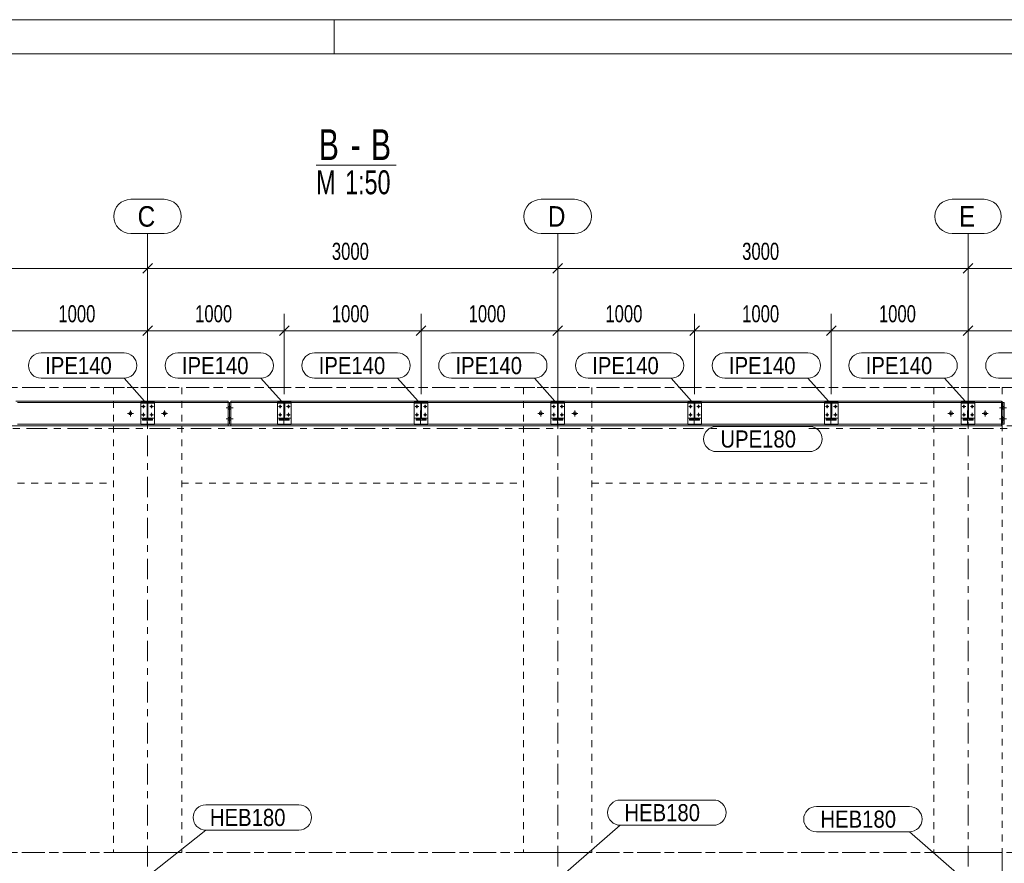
# Model space of a CAD drawing. Header units: millimetres. Extents: x -66 to 775, y -448 to 146.
# Tile 29 of 30: x 519 to 663, y 22 to 146. Entities that reach past the tile are written whole.
import ezdxf

# ---------------------------------------------------------------- set-up
doc = ezdxf.new("R2010")
doc.units = ezdxf.units.MM
for name, pattern in [('XKITLINE00', [0]), ('XKITLINE01', [4, 1, -1, 1, -1]), ('XKITLINE02', [4, 2, -2]), ('XKITLINE03', [6, 3, -1, 1, -1])]:
    doc.linetypes.add(name, pattern=pattern)
for name, color, linetype, lineweight in [('Jiný typ objektu', 7, 'Continuous', 0), ('Kóta', 4, 'Continuous', 0), ('List výkresu', 3, 'Continuous', 0), ('Mřížka', 4, 'Continuous', 0), ('Prvek', 2, 'Continuous', 0), ('Značka prvku', 2, 'Continuous', 0), ('Šroub', 3, 'Continuous', 0)]:
    doc.layers.add(name, color=color, linetype=linetype, lineweight=lineweight)
doc.styles.add('ARIAL', font='arial.ttf')
doc.styles.add('ARIAL_NARROW', font='ARIALN.TTF')

msp = doc.modelspace()

# ---------------------------------------------------------------- linework, layer by layer
at = {"layer": 'Jiný typ objektu', "color": 6, "linetype": 'XKITLINE00', "lineweight": 0}
msp.add_line((562.68, 124.3), (574.36, 124.3), dxfattribs=at)
at = {"layer": 'Kóta', "color": 7, "linetype": 'XKITLINE00', "lineweight": 0}
for p, q in [((538.01, 92.81), (538.01, 111.71)), ((538.01, 92.81), (538.01, 111.71)), ((598.01, 92.81), (598.01, 111.71)), ((598.01, 92.81), (598.01, 111.71)), ((658.01, 92.81), (658.01, 111.71)), ((658.01, 92.81), (658.01, 111.71)), ((538.72, 109.92), (537.3, 108.5)), ((538.72, 109.92), (537.3, 108.5)), ((598.72, 109.92), (597.3, 108.5)), ((598.72, 109.92), (597.3, 108.5)), ((658.72, 109.92), (657.3, 108.5)), ((658.72, 109.92), (657.3, 108.5)), ((478.01, 109.21), (538.01, 109.21)), ((538.01, 109.21), (598.01, 109.21)), ((598.01, 109.21), (658.01, 109.21)), ((658.01, 109.21), (738.01, 109.21)), ((538.01, 90.81), (538.01, 102.58)), ((538.01, 90.81), (538.01, 102.58)), ((558.01, 90.81), (558.01, 102.58)), ((558.01, 90.81), (558.01, 102.58)), ((578.01, 90.81), (578.01, 102.58)), ((578.01, 90.81), (578.01, 102.58)), ((598.01, 90.81), (598.01, 102.58)), ((598.01, 90.81), (598.01, 102.58)), ((618.01, 90.81), (618.01, 102.58)), ((618.01, 90.81), (618.01, 102.58)), ((638.01, 90.81), (638.01, 102.58)), ((638.01, 90.81), (638.01, 102.58)), ((658.01, 90.81), (658.01, 102.58)), ((658.01, 90.81), (658.01, 102.58)), ((518.01, 100.08), (538.01, 100.08)), ((538.72, 100.79), (537.3, 99.38)), ((538.72, 100.79), (537.3, 99.38)), ((538.01, 100.08), (558.01, 100.08)), ((558.72, 100.79), (557.3, 99.38)), ((558.72, 100.79), (557.3, 99.38)), ((558.01, 100.08), (578.01, 100.08)), ((578.72, 100.79), (577.3, 99.38)), ((578.72, 100.79), (577.3, 99.38)), ((578.01, 100.08), (598.01, 100.08)), ((598.72, 100.79), (597.3, 99.38)), ((598.72, 100.79), (597.3, 99.38)), ((598.01, 100.08), (618.01, 100.08)), ((618.72, 100.79), (617.3, 99.38)), ((618.72, 100.79), (617.3, 99.38)), ((618.01, 100.08), (638.01, 100.08)), ((638.72, 100.79), (637.3, 99.38)), ((638.72, 100.79), (637.3, 99.38)), ((638.01, 100.08), (658.01, 100.08)), ((658.72, 100.79), (657.3, 99.38)), ((658.72, 100.79), (657.3, 99.38)), ((658.01, 100.08), (678.01, 100.08))]:
    msp.add_line(p, q, dxfattribs=at)
at = {"layer": 'Kóta', "color": 3}
for p in [(538.01, 109.21), (538.01, 109.21), (598.01, 109.21), (598.01, 109.21), (658.01, 109.21), (658.01, 109.21), (538.01, 100.08), (538.01, 100.08), (558.01, 100.08), (558.01, 100.08), (578.01, 100.08), (578.01, 100.08), (598.01, 100.08), (598.01, 100.08), (618.01, 100.08), (618.01, 100.08), (638.01, 100.08), (638.01, 100.08), (658.01, 100.08), (658.01, 100.08)]:
    msp.add_point(p, dxfattribs=at)
at = {"layer": 'List výkresu', "color": 7, "linetype": 'XKITLINE00', "lineweight": 0}
for p, q in [((775.29, 145.58), (-65.71, 145.58)), ((565.29, 140.58), (565.29, 145.58)), ((770.29, 140.58), (-60.71, 140.58))]:
    msp.add_line(p, q, dxfattribs=at)
at = {"layer": 'Mřížka', "color": 1, "linetype": 'XKITLINE00', "lineweight": 0}
for p, q in [((535.56, 119.31), (540.45, 119.31)), ((595.56, 119.31), (600.45, 119.31)), ((655.67, 119.31), (660.34, 119.31)), ((535.56, 114.31), (540.45, 114.31)), ((595.56, 114.31), (600.45, 114.31)), ((655.67, 114.31), (660.34, 114.31))]:
    msp.add_line(p, q, dxfattribs=at)
at = {"layer": 'Mřížka', "color": 1, "linetype": 'XKITLINE03', "lineweight": 0}
for p, q in [((538.01, -26.25), (538.01, 114.31)), ((598.01, -26.25), (598.01, 114.31)), ((658.01, -26.25), (658.01, 114.31)), ((399.66, 91.81), (752.28, 91.81)), ((399.66, 86.21), (752.28, 86.21)), ((514.32, 85.81), (621.29, 85.81)), ((634.71, 85.81), (701.27, 85.81)), ((399.62, 23.81), (752.28, 23.81))]:
    msp.add_line(p, q, dxfattribs=at)
at = {"layer": 'Mřížka', "color": 1, "linetype": 'XKITLINE00', "lineweight": 0}
for centre, start, end in [((535.56, 116.81), 90, 270), ((540.45, 116.81), 270, 90), ((595.56, 116.81), 90, 270), ((600.45, 116.81), 270, 90), ((655.67, 116.81), 90, 270), ((660.34, 116.81), 270, 90)]:
    msp.add_arc(centre, 2.5, start, end, dxfattribs=at)
at = {"layer": 'Prvek', "color": 7, "linetype": 'XKITLINE01', "lineweight": 0}
for p, q in [((533.01, 91.81), (483.01, 91.81)), ((533.01, 91.81), (533.01, 89.81)), ((533.01, 91.81), (543.01, 91.81)), ((533.01, 91.81), (533.01, 89.81)), ((593.01, 91.81), (543.01, 91.81)), ((543.01, 91.81), (543.01, 89.81)), ((543.01, 91.81), (543.01, 89.81)), ((593.01, 91.81), (593.01, 89.81)), ((593.01, 91.81), (593.01, 89.81)), ((593.01, 91.81), (603.01, 91.81)), ((603.01, 91.81), (603.01, 89.81)), ((653.01, 91.81), (603.01, 91.81)), ((603.01, 91.81), (603.01, 89.81)), ((653.01, 91.81), (653.01, 89.81)), ((653.01, 91.81), (663.01, 91.81)), ((653.01, 91.81), (653.01, 89.81)), ((663.01, 91.81), (737.51, 91.81)), ((663.01, 91.81), (663.01, 89.6)), ((663.01, 91.81), (663.01, 89.6)), ((663.01, 86.42), (663.01, 20.4)), ((663.01, 86.42), (663.01, 23.81)), ((533.01, 86.21), (533.01, 23.81)), ((533.01, 86.21), (533.01, 77.81)), ((543.01, 86.21), (543.01, 77.81)), ((543.01, 86.21), (543.01, 23.81)), ((593.01, 86.21), (593.01, 77.81)), ((593.01, 86.21), (593.01, 23.81)), ((603.01, 86.21), (603.01, 23.81)), ((603.01, 86.21), (603.01, 77.81)), ((653.01, 86.21), (653.01, 23.81)), ((653.01, 86.21), (653.01, 77.81)), ((483.01, 77.81), (533.01, 77.81)), ((543.01, 77.81), (593.01, 77.81)), ((603.01, 77.81), (653.01, 77.81)), ((663.01, 23.81), (413.01, 23.81)), ((533.01, 23.81), (543.01, 23.81)), ((593.01, 23.81), (603.01, 23.81)), ((653.01, 23.81), (663.01, 23.81)), ((663.01, 20.4), (663.01, 23.81))]:
    msp.add_line(p, q, dxfattribs=at)
at = {"layer": 'Prvek', "color": 3, "linetype": 'XKITLINE00', "lineweight": 0}
for p, q in [((518.74, 89.81), (537.28, 89.81)), ((519.01, 89.6), (537.01, 89.6)), ((537.01, 89.65), (537.89, 89.65)), ((537.01, 89.65), (537.01, 89.51)), ((537.01, 89.51), (537.96, 89.51)), ((537.01, 89.51), (537.01, 87.31)), ((538.74, 89.81), (537.28, 89.81)), ((537.28, 89.81), (537.28, 89.67)), ((537.28, 89.67), (537.82, 89.67)), ((537.82, 89.67), (537.88, 89.66)), ((537.95, 89.59), (537.96, 89.53)), ((537.96, 87.29), (537.96, 89.53)), ((538.06, 89.53), (538.07, 89.59)), ((538.06, 87.29), (538.06, 89.53)), ((539.01, 89.51), (538.06, 89.51)), ((538.13, 89.65), (539.01, 89.65)), ((538.14, 89.66), (538.2, 89.67)), ((538.2, 89.67), (538.74, 89.67)), ((538.74, 89.81), (549.81, 89.81)), ((538.74, 89.67), (538.74, 89.81)), ((539.01, 89.65), (539.01, 89.51)), ((539.01, 89.6), (549.81, 89.6)), ((539.01, 87.31), (539.01, 89.51)), ((549.81, 89.81), (549.81, 89.6)), ((549.81, 86.42), (549.81, 89.6)), ((549.81, 89.6), (550.01, 89.6)), ((550.01, 89.6), (550.01, 86.42)), ((550.01, 86.42), (550.01, 89.6)), ((550.01, 89.6), (550.21, 89.6)), ((550.21, 89.81), (557.28, 89.81)), ((550.21, 89.81), (550.21, 89.6)), ((550.21, 89.6), (557.01, 89.6)), ((550.21, 89.6), (550.21, 86.42)), ((557.01, 89.65), (557.89, 89.65)), ((557.01, 89.65), (557.01, 89.51)), ((557.01, 89.51), (557.96, 89.51)), ((557.01, 89.51), (557.01, 87.31)), ((558.74, 89.81), (557.28, 89.81)), ((557.28, 89.81), (557.28, 89.67)), ((557.28, 89.67), (557.82, 89.67)), ((557.82, 89.67), (557.88, 89.66)), ((557.95, 89.59), (557.96, 89.53)), ((557.96, 87.29), (557.96, 89.53)), ((558.06, 89.53), (558.07, 89.59)), ((558.06, 87.29), (558.06, 89.53)), ((559.01, 89.51), (558.06, 89.51)), ((558.13, 89.65), (559.01, 89.65)), ((558.14, 89.66), (558.2, 89.67)), ((558.2, 89.67), (558.74, 89.67)), ((558.74, 89.81), (577.28, 89.81)), ((558.74, 89.67), (558.74, 89.81)), ((559.01, 89.65), (559.01, 89.51)), ((559.01, 89.6), (577.01, 89.6)), ((559.01, 87.31), (559.01, 89.51)), ((577.01, 89.65), (577.01, 89.51)), ((577.89, 89.65), (577.01, 89.65)), ((577.01, 87.31), (577.01, 89.51)), ((577.01, 89.51), (577.96, 89.51)), ((578.74, 89.81), (577.28, 89.81)), ((577.28, 89.81), (577.28, 89.67)), ((577.28, 89.67), (577.82, 89.67)), ((577.82, 89.67), (577.88, 89.66)), ((577.95, 89.59), (577.96, 89.53)), ((577.96, 87.29), (577.96, 89.53)), ((578.06, 89.53), (578.07, 89.59)), ((578.06, 87.29), (578.06, 89.53)), ((579.01, 89.51), (578.06, 89.51)), ((579.01, 89.65), (578.13, 89.65)), ((578.14, 89.66), (578.2, 89.67)), ((578.2, 89.67), (578.74, 89.67)), ((597.28, 89.81), (578.74, 89.81)), ((578.74, 89.67), (578.74, 89.81)), ((579.01, 89.65), (579.01, 89.51)), ((597.01, 89.6), (579.01, 89.6)), ((579.01, 89.51), (579.01, 87.31)), ((597.01, 89.65), (597.01, 89.51)), ((597.89, 89.65), (597.01, 89.65)), ((597.01, 87.31), (597.01, 89.51)), ((597.01, 89.51), (597.96, 89.51)), ((598.74, 89.81), (597.28, 89.81)), ((597.28, 89.81), (597.28, 89.67)), ((597.28, 89.67), (597.82, 89.67)), ((597.82, 89.67), (597.88, 89.66)), ((597.95, 89.59), (597.96, 89.53)), ((597.96, 87.29), (597.96, 89.53)), ((598.06, 89.53), (598.07, 89.59)), ((598.06, 87.29), (598.06, 89.53)), ((599.01, 89.51), (598.06, 89.51)), ((599.01, 89.65), (598.13, 89.65)), ((598.14, 89.66), (598.2, 89.67)), ((598.2, 89.67), (598.74, 89.67)), ((617.28, 89.81), (598.74, 89.81)), ((598.74, 89.67), (598.74, 89.81)), ((599.01, 89.65), (599.01, 89.51)), ((617.01, 89.6), (599.01, 89.6)), ((599.01, 89.51), (599.01, 87.31)), ((617.01, 89.65), (617.01, 89.51)), ((617.89, 89.65), (617.01, 89.65)), ((617.01, 87.31), (617.01, 89.51)), ((617.01, 89.51), (617.96, 89.51)), ((618.74, 89.81), (617.28, 89.81)), ((617.28, 89.81), (617.28, 89.67)), ((617.28, 89.67), (617.82, 89.67)), ((617.82, 89.67), (617.88, 89.66)), ((617.95, 89.59), (617.96, 89.53)), ((617.96, 87.29), (617.96, 89.53)), ((618.06, 89.53), (618.07, 89.59)), ((618.06, 87.29), (618.06, 89.53)), ((619.01, 89.51), (618.06, 89.51)), ((619.01, 89.65), (618.13, 89.65)), ((618.14, 89.66), (618.2, 89.67)), ((618.2, 89.67), (618.74, 89.67)), ((637.28, 89.81), (618.74, 89.81)), ((618.74, 89.67), (618.74, 89.81)), ((619.01, 89.65), (619.01, 89.51)), ((637.01, 89.6), (619.01, 89.6)), ((619.01, 89.51), (619.01, 87.31)), ((637.01, 89.65), (637.01, 89.51)), ((637.89, 89.65), (637.01, 89.65)), ((637.01, 87.31), (637.01, 89.51)), ((637.01, 89.51), (637.96, 89.51)), ((638.74, 89.81), (637.28, 89.81)), ((637.28, 89.81), (637.28, 89.67)), ((637.28, 89.67), (637.82, 89.67)), ((637.82, 89.67), (637.88, 89.66)), ((637.95, 89.59), (637.96, 89.53)), ((637.96, 87.29), (637.96, 89.53)), ((638.06, 89.53), (638.07, 89.59)), ((638.06, 87.29), (638.06, 89.53)), ((639.01, 89.51), (638.06, 89.51)), ((639.01, 89.65), (638.13, 89.65)), ((638.14, 89.66), (638.2, 89.67)), ((638.2, 89.67), (638.74, 89.67)), ((657.28, 89.81), (638.74, 89.81)), ((638.74, 89.67), (638.74, 89.81)), ((639.01, 89.65), (639.01, 89.51)), ((657.01, 89.6), (639.01, 89.6)), ((639.01, 89.51), (639.01, 87.31)), ((657.01, 89.65), (657.01, 89.51)), ((657.89, 89.65), (657.01, 89.65)), ((657.01, 87.31), (657.01, 89.51)), ((657.01, 89.51), (657.96, 89.51)), ((658.74, 89.81), (657.28, 89.81)), ((657.28, 89.81), (657.28, 89.67)), ((657.28, 89.67), (657.82, 89.67)), ((657.82, 89.67), (657.88, 89.66)), ((657.95, 89.59), (657.96, 89.53)), ((657.96, 87.29), (657.96, 89.53)), ((658.06, 89.53), (658.07, 89.59)), ((658.06, 87.29), (658.06, 89.53)), ((659.01, 89.51), (658.06, 89.51)), ((659.01, 89.65), (658.13, 89.65)), ((658.14, 89.66), (658.2, 89.67)), ((658.2, 89.67), (658.74, 89.67)), ((662.91, 89.81), (658.74, 89.81)), ((658.74, 89.67), (658.74, 89.81)), ((659.01, 89.65), (659.01, 89.51)), ((662.91, 89.6), (659.01, 89.6)), ((659.01, 89.51), (659.01, 87.31)), ((662.91, 89.81), (662.91, 89.6)), ((662.91, 86.42), (662.91, 89.6)), ((662.91, 89.6), (663.11, 89.6)), ((663.11, 86.42), (663.11, 89.6)), ((663.11, 89.6), (663.31, 89.6)), ((663.11, 89.6), (663.11, 86.42)), ((663.31, 89.6), (663.31, 86.42)), ((519.01, 86.42), (537.01, 86.42)), ((537.01, 87.31), (537.96, 87.31)), ((537.01, 87.31), (537.01, 86.37)), ((537.82, 87.15), (537.28, 87.15)), ((537.28, 87.15), (537.28, 87.01)), ((537.28, 87.01), (538.74, 87.01)), ((537.88, 87.16), (537.82, 87.15)), ((537.96, 87.29), (537.95, 87.24)), ((538.06, 87.31), (539.01, 87.31)), ((538.07, 87.24), (538.06, 87.29)), ((538.2, 87.15), (538.14, 87.16)), ((538.74, 87.15), (538.2, 87.15)), ((538.74, 87.01), (538.74, 87.15)), ((539.01, 87.31), (539.01, 86.37)), ((539.01, 86.42), (549.81, 86.42)), ((549.81, 86.42), (549.81, 86.21)), ((550.01, 86.42), (549.81, 86.42)), ((550.21, 86.42), (550.01, 86.42)), ((550.21, 86.42), (557.01, 86.42)), ((550.21, 86.42), (550.21, 86.21)), ((557.01, 87.31), (557.01, 86.37)), ((557.01, 87.31), (557.96, 87.31)), ((557.82, 87.15), (557.28, 87.15)), ((557.28, 87.15), (557.28, 87.01)), ((557.28, 87.01), (558.74, 87.01)), ((557.88, 87.16), (557.82, 87.15)), ((557.96, 87.29), (557.95, 87.24)), ((558.06, 87.31), (559.01, 87.31)), ((558.07, 87.24), (558.06, 87.29)), ((558.2, 87.15), (558.14, 87.16)), ((558.74, 87.15), (558.2, 87.15)), ((558.74, 87.01), (558.74, 87.15)), ((559.01, 87.31), (559.01, 86.37)), ((559.01, 86.42), (577.01, 86.42)), ((577.96, 87.31), (577.01, 87.31)), ((577.01, 87.31), (577.01, 86.37)), ((577.82, 87.15), (577.28, 87.15)), ((577.28, 87.15), (577.28, 87.01)), ((577.28, 87.01), (578.74, 87.01)), ((577.88, 87.16), (577.82, 87.15)), ((577.96, 87.29), (577.95, 87.24)), ((579.01, 87.31), (578.06, 87.31)), ((578.07, 87.24), (578.06, 87.29)), ((578.2, 87.15), (578.14, 87.16)), ((578.74, 87.15), (578.2, 87.15)), ((578.74, 87.01), (578.74, 87.15)), ((579.01, 87.31), (579.01, 86.37)), ((597.01, 86.42), (579.01, 86.42)), ((597.96, 87.31), (597.01, 87.31)), ((597.01, 87.31), (597.01, 86.37)), ((597.82, 87.15), (597.28, 87.15)), ((597.28, 87.15), (597.28, 87.01)), ((597.28, 87.01), (598.74, 87.01)), ((597.88, 87.16), (597.82, 87.15)), ((597.96, 87.29), (597.95, 87.24)), ((599.01, 87.31), (598.06, 87.31)), ((598.07, 87.24), (598.06, 87.29)), ((598.2, 87.15), (598.14, 87.16)), ((598.74, 87.15), (598.2, 87.15)), ((598.74, 87.01), (598.74, 87.15)), ((599.01, 87.31), (599.01, 86.37)), ((617.01, 86.42), (599.01, 86.42)), ((617.96, 87.31), (617.01, 87.31)), ((617.01, 87.31), (617.01, 86.37)), ((617.82, 87.15), (617.28, 87.15)), ((617.28, 87.15), (617.28, 87.01)), ((617.28, 87.01), (618.74, 87.01)), ((617.88, 87.16), (617.82, 87.15)), ((617.96, 87.29), (617.95, 87.24)), ((619.01, 87.31), (618.06, 87.31)), ((618.07, 87.24), (618.06, 87.29)), ((618.2, 87.15), (618.14, 87.16)), ((618.74, 87.15), (618.2, 87.15)), ((618.74, 87.01), (618.74, 87.15)), ((619.01, 87.31), (619.01, 86.37)), ((637.01, 86.42), (619.01, 86.42)), ((637.96, 87.31), (637.01, 87.31)), ((637.01, 87.31), (637.01, 86.37)), ((637.82, 87.15), (637.28, 87.15)), ((637.28, 87.15), (637.28, 87.01)), ((637.28, 87.01), (638.74, 87.01)), ((637.88, 87.16), (637.82, 87.15)), ((637.96, 87.29), (637.95, 87.24)), ((639.01, 87.31), (638.06, 87.31)), ((638.07, 87.24), (638.06, 87.29)), ((638.2, 87.15), (638.14, 87.16)), ((638.74, 87.15), (638.2, 87.15)), ((638.74, 87.01), (638.74, 87.15)), ((639.01, 87.31), (639.01, 86.37)), ((657.01, 86.42), (639.01, 86.42)), ((657.96, 87.31), (657.01, 87.31)), ((657.01, 87.31), (657.01, 86.37)), ((657.82, 87.15), (657.28, 87.15)), ((657.28, 87.15), (657.28, 87.01)), ((657.28, 87.01), (658.74, 87.01)), ((657.88, 87.16), (657.82, 87.15)), ((657.96, 87.29), (657.95, 87.24)), ((659.01, 87.31), (658.06, 87.31)), ((658.07, 87.24), (658.06, 87.29)), ((658.2, 87.15), (658.14, 87.16)), ((658.74, 87.15), (658.2, 87.15)), ((658.74, 87.01), (658.74, 87.15)), ((659.01, 87.31), (659.01, 86.37)), ((662.91, 86.42), (659.01, 86.42)), ((662.91, 86.21), (662.91, 86.42)), ((663.11, 86.42), (662.91, 86.42)), ((663.31, 86.42), (663.11, 86.42)), ((418.71, 86.21), (549.81, 86.21)), ((537.01, 86.37), (539.01, 86.37)), ((550.21, 86.21), (662.91, 86.21)), ((557.01, 86.37), (559.01, 86.37)), ((579.01, 86.37), (577.01, 86.37)), ((599.01, 86.37), (597.01, 86.37)), ((619.01, 86.37), (617.01, 86.37)), ((639.01, 86.37), (637.01, 86.37)), ((659.01, 86.37), (657.01, 86.37))]:
    msp.add_line(p, q, dxfattribs=at)
at = {"layer": 'Prvek', "color": 1, "linetype": 'XKITLINE01', "lineweight": 0}
for p, q in [((533.01, 89.81), (533.01, 86.21)), ((533.01, 89.81), (533.01, 86.21)), ((543.01, 89.81), (543.01, 86.21)), ((543.01, 89.81), (543.01, 86.21)), ((593.01, 89.81), (593.01, 86.21)), ((593.01, 89.81), (593.01, 86.21)), ((603.01, 89.81), (603.01, 86.21)), ((603.01, 89.81), (603.01, 86.21)), ((653.01, 89.81), (653.01, 86.21)), ((653.01, 89.81), (653.01, 86.21)), ((663.01, 89.6), (663.01, 86.42)), ((663.01, 89.6), (663.01, 86.42))]:
    msp.add_line(p, q, dxfattribs=at)
at = {"layer": 'Prvek', "color": 7, "linetype": 'XKITLINE02', "lineweight": 0}
for p, q in [((537.01, 89.6), (539.01, 89.6)), ((537.01, 89.51), (537.01, 87.31)), ((537.28, 89.81), (538.74, 89.81)), ((537.28, 89.67), (537.28, 89.81)), ((537.28, 89.81), (538.74, 89.81)), ((537.82, 89.67), (537.28, 89.67)), ((537.88, 89.66), (537.82, 89.67)), ((537.89, 89.65), (538.13, 89.65)), ((537.95, 86.42), (537.95, 89.6)), ((537.95, 89.6), (538.07, 89.6)), ((537.96, 89.53), (537.95, 89.59)), ((537.96, 87.29), (537.96, 89.53)), ((537.96, 89.51), (538.06, 89.51)), ((538.07, 89.59), (538.06, 89.53)), ((538.06, 87.29), (538.06, 89.53)), ((538.07, 89.6), (538.07, 86.42)), ((538.2, 89.67), (538.14, 89.66)), ((538.74, 89.67), (538.2, 89.67)), ((538.74, 89.81), (538.74, 89.67)), ((539.01, 89.51), (539.01, 87.31)), ((549.81, 89.6), (549.81, 86.42)), ((550.21, 89.6), (550.21, 86.42)), ((557.01, 89.6), (559.01, 89.6)), ((557.01, 89.51), (557.01, 87.31)), ((557.28, 89.81), (558.74, 89.81)), ((557.28, 89.67), (557.28, 89.81)), ((557.28, 89.81), (558.74, 89.81)), ((557.82, 89.67), (557.28, 89.67)), ((557.88, 89.66), (557.82, 89.67)), ((557.89, 89.65), (558.13, 89.65)), ((557.95, 86.42), (557.95, 89.6)), ((557.95, 89.6), (558.07, 89.6)), ((557.96, 89.53), (557.95, 89.59)), ((557.96, 87.29), (557.96, 89.53)), ((557.96, 89.51), (558.06, 89.51)), ((558.07, 89.59), (558.06, 89.53)), ((558.06, 87.29), (558.06, 89.53)), ((558.07, 89.6), (558.07, 86.42)), ((558.2, 89.67), (558.14, 89.66)), ((558.74, 89.67), (558.2, 89.67)), ((558.74, 89.81), (558.74, 89.67)), ((559.01, 89.51), (559.01, 87.31)), ((662.91, 89.6), (577.01, 89.6)), ((577.01, 89.6), (579.01, 89.6)), ((577.01, 89.51), (577.01, 87.31)), ((662.91, 89.81), (577.28, 89.81)), ((577.28, 89.81), (578.74, 89.81)), ((577.28, 89.67), (577.28, 89.81)), ((577.28, 89.81), (578.74, 89.81)), ((577.82, 89.67), (577.28, 89.67)), ((577.88, 89.66), (577.82, 89.67)), ((578.13, 89.65), (577.89, 89.65)), ((577.95, 86.42), (577.95, 89.6)), ((577.95, 89.6), (578.07, 89.6)), ((577.96, 89.53), (577.95, 89.59)), ((577.96, 87.29), (577.96, 89.53)), ((578.06, 89.51), (577.96, 89.51)), ((578.07, 89.59), (578.06, 89.53)), ((578.06, 87.29), (578.06, 89.53)), ((578.07, 89.6), (578.07, 86.42)), ((578.2, 89.67), (578.14, 89.66)), ((578.74, 89.67), (578.2, 89.67)), ((578.74, 89.81), (578.74, 89.67)), ((579.01, 89.51), (579.01, 87.31)), ((599.01, 89.6), (597.01, 89.6)), ((597.01, 89.51), (597.01, 87.31)), ((598.74, 89.81), (597.28, 89.81)), ((597.28, 89.67), (597.28, 89.81)), ((597.28, 89.81), (598.74, 89.81)), ((597.82, 89.67), (597.28, 89.67)), ((597.88, 89.66), (597.82, 89.67)), ((598.13, 89.65), (597.89, 89.65)), ((597.95, 86.42), (597.95, 89.6)), ((597.95, 89.6), (598.07, 89.6)), ((597.96, 89.53), (597.95, 89.59)), ((597.96, 87.29), (597.96, 89.53)), ((598.06, 89.51), (597.96, 89.51)), ((598.07, 89.59), (598.06, 89.53)), ((598.06, 87.29), (598.06, 89.53)), ((598.07, 89.6), (598.07, 86.42)), ((598.2, 89.67), (598.14, 89.66)), ((598.74, 89.67), (598.2, 89.67)), ((598.74, 89.81), (598.74, 89.67)), ((599.01, 89.51), (599.01, 87.31)), ((619.01, 89.6), (617.01, 89.6)), ((617.01, 89.51), (617.01, 87.31)), ((618.74, 89.81), (617.28, 89.81)), ((617.28, 89.67), (617.28, 89.81)), ((617.28, 89.81), (618.74, 89.81)), ((617.82, 89.67), (617.28, 89.67)), ((617.88, 89.66), (617.82, 89.67)), ((618.13, 89.65), (617.89, 89.65)), ((617.95, 86.42), (617.95, 89.6)), ((617.95, 89.6), (618.07, 89.6)), ((617.96, 89.53), (617.95, 89.59)), ((617.96, 87.29), (617.96, 89.53)), ((618.06, 89.51), (617.96, 89.51)), ((618.07, 89.59), (618.06, 89.53)), ((618.06, 87.29), (618.06, 89.53)), ((618.07, 89.6), (618.07, 86.42)), ((618.2, 89.67), (618.14, 89.66)), ((618.74, 89.67), (618.2, 89.67)), ((618.74, 89.81), (618.74, 89.67)), ((619.01, 89.51), (619.01, 87.31)), ((639.01, 89.6), (637.01, 89.6)), ((637.01, 89.51), (637.01, 87.31)), ((638.74, 89.81), (637.28, 89.81)), ((637.28, 89.67), (637.28, 89.81)), ((637.28, 89.81), (638.74, 89.81)), ((637.82, 89.67), (637.28, 89.67)), ((637.88, 89.66), (637.82, 89.67)), ((638.13, 89.65), (637.89, 89.65)), ((637.95, 86.42), (637.95, 89.6)), ((637.95, 89.6), (638.07, 89.6)), ((637.96, 89.53), (637.95, 89.59)), ((637.96, 87.29), (637.96, 89.53)), ((638.06, 89.51), (637.96, 89.51)), ((638.07, 89.59), (638.06, 89.53)), ((638.06, 87.29), (638.06, 89.53)), ((638.07, 89.6), (638.07, 86.42)), ((638.2, 89.67), (638.14, 89.66)), ((638.74, 89.67), (638.2, 89.67)), ((638.74, 89.81), (638.74, 89.67)), ((639.01, 89.51), (639.01, 87.31)), ((659.01, 89.6), (657.01, 89.6)), ((657.01, 89.51), (657.01, 87.31)), ((658.74, 89.81), (657.28, 89.81)), ((657.28, 89.67), (657.28, 89.81)), ((657.28, 89.81), (658.74, 89.81)), ((657.82, 89.67), (657.28, 89.67)), ((657.88, 89.66), (657.82, 89.67)), ((658.13, 89.65), (657.89, 89.65)), ((657.95, 86.42), (657.95, 89.6)), ((657.95, 89.6), (658.07, 89.6)), ((657.96, 89.53), (657.95, 89.59)), ((657.96, 87.29), (657.96, 89.53)), ((658.06, 89.51), (657.96, 89.51)), ((658.07, 89.59), (658.06, 89.53)), ((658.06, 87.29), (658.06, 89.53)), ((658.07, 89.6), (658.07, 86.42)), ((658.2, 89.67), (658.14, 89.66)), ((658.74, 89.67), (658.2, 89.67)), ((658.74, 89.81), (658.74, 89.67)), ((659.01, 89.51), (659.01, 87.31)), ((662.91, 89.6), (662.91, 86.42)), ((537.01, 86.42), (539.01, 86.42)), ((537.28, 87.15), (537.82, 87.15)), ((537.28, 87.01), (537.28, 87.15)), ((538.74, 87.01), (537.28, 87.01)), ((537.82, 87.15), (537.88, 87.16)), ((537.95, 87.24), (537.96, 87.29)), ((538.07, 86.42), (537.95, 86.42)), ((537.96, 87.31), (538.06, 87.31)), ((538.06, 87.29), (538.07, 87.24)), ((538.14, 87.16), (538.2, 87.15)), ((538.2, 87.15), (538.74, 87.15)), ((538.74, 87.15), (538.74, 87.01)), ((557.01, 86.42), (559.01, 86.42)), ((557.28, 87.15), (557.82, 87.15)), ((557.28, 87.01), (557.28, 87.15)), ((558.74, 87.01), (557.28, 87.01)), ((557.82, 87.15), (557.88, 87.16)), ((557.95, 87.24), (557.96, 87.29)), ((558.07, 86.42), (557.95, 86.42)), ((557.96, 87.31), (558.06, 87.31)), ((558.06, 87.29), (558.07, 87.24)), ((558.14, 87.16), (558.2, 87.15)), ((558.2, 87.15), (558.74, 87.15)), ((558.74, 87.15), (558.74, 87.01)), ((662.91, 86.42), (577.01, 86.42)), ((577.01, 86.42), (579.01, 86.42)), ((577.28, 87.15), (577.82, 87.15)), ((577.28, 87.01), (577.28, 87.15)), ((578.74, 87.01), (577.28, 87.01)), ((577.82, 87.15), (577.88, 87.16)), ((577.95, 87.24), (577.96, 87.29)), ((578.07, 86.42), (577.95, 86.42)), ((578.06, 87.31), (577.96, 87.31)), ((578.06, 87.29), (578.07, 87.24)), ((578.14, 87.16), (578.2, 87.15)), ((578.2, 87.15), (578.74, 87.15)), ((578.74, 87.15), (578.74, 87.01)), ((599.01, 86.42), (597.01, 86.42)), ((597.28, 87.15), (597.82, 87.15)), ((597.28, 87.01), (597.28, 87.15)), ((598.74, 87.01), (597.28, 87.01)), ((597.82, 87.15), (597.88, 87.16)), ((597.95, 87.24), (597.96, 87.29)), ((598.07, 86.42), (597.95, 86.42)), ((598.06, 87.31), (597.96, 87.31)), ((598.06, 87.29), (598.07, 87.24)), ((598.14, 87.16), (598.2, 87.15)), ((598.2, 87.15), (598.74, 87.15)), ((598.74, 87.15), (598.74, 87.01)), ((619.01, 86.42), (617.01, 86.42)), ((617.28, 87.15), (617.82, 87.15)), ((617.28, 87.01), (617.28, 87.15)), ((618.74, 87.01), (617.28, 87.01)), ((617.82, 87.15), (617.88, 87.16)), ((617.95, 87.24), (617.96, 87.29)), ((618.07, 86.42), (617.95, 86.42)), ((618.06, 87.31), (617.96, 87.31)), ((618.06, 87.29), (618.07, 87.24)), ((618.14, 87.16), (618.2, 87.15)), ((618.2, 87.15), (618.74, 87.15)), ((618.74, 87.15), (618.74, 87.01)), ((639.01, 86.42), (637.01, 86.42)), ((637.28, 87.15), (637.82, 87.15)), ((637.28, 87.01), (637.28, 87.15)), ((638.74, 87.01), (637.28, 87.01)), ((637.82, 87.15), (637.88, 87.16)), ((637.95, 87.24), (637.96, 87.29)), ((638.07, 86.42), (637.95, 86.42)), ((638.06, 87.31), (637.96, 87.31)), ((638.06, 87.29), (638.07, 87.24)), ((638.14, 87.16), (638.2, 87.15)), ((638.2, 87.15), (638.74, 87.15)), ((638.74, 87.15), (638.74, 87.01)), ((659.01, 86.42), (657.01, 86.42)), ((657.28, 87.15), (657.82, 87.15)), ((657.28, 87.01), (657.28, 87.15)), ((658.74, 87.01), (657.28, 87.01)), ((657.82, 87.15), (657.88, 87.16)), ((657.95, 87.24), (657.96, 87.29)), ((658.07, 86.42), (657.95, 86.42)), ((658.06, 87.31), (657.96, 87.31)), ((658.06, 87.29), (658.07, 87.24)), ((658.14, 87.16), (658.2, 87.15)), ((658.2, 87.15), (658.74, 87.15)), ((658.74, 87.15), (658.74, 87.01))]:
    msp.add_line(p, q, dxfattribs=at)
for centre, start, end in [((537.82, 89.53), 22.5, 67.5), ((538.2, 89.53), 112.5, 157.5), ((557.82, 89.53), 22.5, 67.5), ((558.2, 89.53), 112.5, 157.5), ((577.82, 89.53), 22.5, 67.5), ((578.2, 89.53), 112.5, 157.5), ((597.82, 89.53), 22.5, 67.5), ((598.2, 89.53), 112.5, 157.5), ((617.82, 89.53), 22.5, 67.5), ((618.2, 89.53), 112.5, 157.5), ((637.82, 89.53), 22.5, 67.5), ((638.2, 89.53), 112.5, 157.5), ((657.82, 89.53), 22.5, 67.5), ((658.2, 89.53), 112.5, 157.5), ((537.82, 87.29), 292.5, 337.5), ((538.2, 87.29), 202.5, 247.5), ((557.82, 87.29), 292.5, 337.5), ((558.2, 87.29), 202.5, 247.5), ((577.82, 87.29), 292.5, 337.5), ((578.2, 87.29), 202.5, 247.5), ((597.82, 87.29), 292.5, 337.5), ((598.2, 87.29), 202.5, 247.5), ((617.82, 87.29), 292.5, 337.5), ((618.2, 87.29), 202.5, 247.5), ((637.82, 87.29), 292.5, 337.5), ((638.2, 87.29), 202.5, 247.5), ((657.82, 87.29), 292.5, 337.5), ((658.2, 87.29), 202.5, 247.5)]:
    msp.add_arc(centre, 0.14, start, end, dxfattribs=at)
at = {"layer": 'Prvek', "color": 3, "linetype": 'XKITLINE00', "lineweight": 0}
for centre, start, end in [((537.82, 89.53), 22.5, 67.5), ((538.2, 89.53), 112.5, 157.5), ((557.82, 89.53), 22.5, 67.5), ((558.2, 89.53), 112.5, 157.5), ((577.82, 89.53), 22.5, 67.5), ((578.2, 89.53), 112.5, 157.5), ((597.82, 89.53), 22.5, 67.5), ((598.2, 89.53), 112.5, 157.5), ((617.82, 89.53), 22.5, 67.5), ((618.2, 89.53), 112.5, 157.5), ((637.82, 89.53), 22.5, 67.5), ((638.2, 89.53), 112.5, 157.5), ((657.82, 89.53), 22.5, 67.5), ((658.2, 89.53), 112.5, 157.5), ((537.82, 87.29), 292.5, 337.5), ((538.2, 87.29), 202.5, 247.5), ((557.82, 87.29), 292.5, 337.5), ((558.2, 87.29), 202.5, 247.5), ((577.82, 87.29), 292.5, 337.5), ((578.2, 87.29), 202.5, 247.5), ((597.82, 87.29), 292.5, 337.5), ((598.2, 87.29), 202.5, 247.5), ((617.82, 87.29), 292.5, 337.5), ((618.2, 87.29), 202.5, 247.5), ((637.82, 87.29), 292.5, 337.5), ((638.2, 87.29), 202.5, 247.5), ((657.82, 87.29), 292.5, 337.5), ((658.2, 87.29), 202.5, 247.5)]:
    msp.add_arc(centre, 0.14, start, end, dxfattribs=at)
at = {"layer": 'Značka prvku', "color": 7, "linetype": 'XKITLINE00', "lineweight": 0}
for p, q in [((522.44, 96.85), (534.58, 96.85)), ((542.44, 96.85), (554.58, 96.85)), ((562.44, 96.85), (574.58, 96.85)), ((582.44, 96.85), (594.58, 96.85)), ((602.44, 96.85), (614.58, 96.85)), ((622.44, 96.85), (634.58, 96.85)), ((642.44, 96.85), (654.58, 96.85)), ((662.44, 96.85), (674.58, 96.85)), ((522.44, 93.15), (534.58, 93.15)), ((537.58, 89.8), (534.58, 93.15)), ((542.44, 93.15), (554.58, 93.15)), ((557.58, 89.8), (554.58, 93.15)), ((562.44, 93.15), (574.58, 93.15)), ((577.58, 89.8), (574.58, 93.15)), ((582.44, 93.15), (594.58, 93.15)), ((597.58, 89.8), (594.58, 93.15)), ((602.44, 93.15), (614.58, 93.15)), ((617.58, 89.8), (614.58, 93.15)), ((622.44, 93.15), (634.58, 93.15)), ((637.58, 89.8), (634.58, 93.15)), ((642.44, 93.15), (654.58, 93.15)), ((657.58, 89.8), (654.58, 93.15)), ((662.44, 93.15), (674.58, 93.15)), ((621.19, 86.11), (634.81, 86.11)), ((621.19, 82.41), (634.81, 82.41)), ((546.53, 30.77), (560.14, 30.77)), ((607.15, 31.47), (620.77, 31.47)), ((635.82, 30.52), (649.43, 30.52)), ((598.79, 20.52), (607.15, 27.77)), ((607.15, 27.77), (620.77, 27.77)), ((538.32, 20.54), (546.53, 27.07)), ((546.53, 27.07), (560.14, 27.07)), ((635.82, 26.82), (649.43, 26.82)), ((656.69, 20.5), (649.43, 26.82))]:
    msp.add_line(p, q, dxfattribs=at)
for centre, start, end in [((522.44, 95), 90, 270), ((534.58, 95), 270, 90), ((542.44, 95), 90, 270), ((554.58, 95), 270, 90), ((562.44, 95), 90, 270), ((574.58, 95), 270, 90), ((582.44, 95), 90, 270), ((594.58, 95), 270, 90), ((602.44, 95), 90, 270), ((614.58, 95), 270, 90), ((622.44, 95), 90, 270), ((634.58, 95), 270, 90), ((642.44, 95), 90, 270), ((654.58, 95), 270, 90), ((662.44, 95), 90, 270), ((621.19, 84.26), 90, 270), ((634.81, 84.26), 270, 90), ((546.53, 28.92), 90, 270), ((560.14, 28.92), 270, 90), ((607.15, 29.62), 90, 270), ((620.77, 29.62), 270, 90), ((635.82, 28.67), 90, 270), ((649.43, 28.67), 270, 90)]:
    msp.add_arc(centre, 1.85, start, end, dxfattribs=at)
at = {"layer": 'Šroub', "color": 7, "linetype": 'XKITLINE00', "lineweight": 0}
for p, q in [((535.95, 88.01), (535.07, 88.01)), ((535.51, 87.57), (535.51, 88.45)), ((537.67, 89.01), (537.15, 89.01)), ((537.41, 88.75), (537.41, 89.27)), ((537.41, 87.55), (537.41, 88.07)), ((538.87, 89.01), (538.35, 89.01)), ((538.61, 88.75), (538.61, 89.27)), ((538.61, 87.55), (538.61, 88.07)), ((540.95, 88.01), (540.07, 88.01)), ((540.51, 87.57), (540.51, 88.45)), ((550.51, 88.81), (549.51, 88.81)), ((550.01, 88.99), (549.81, 88.99)), ((550.01, 88.63), (549.81, 88.63)), ((550.21, 88.99), (550.01, 88.99)), ((550.21, 88.63), (550.01, 88.63)), ((557.67, 89.01), (557.15, 89.01)), ((557.41, 88.75), (557.41, 89.27)), ((557.41, 87.55), (557.41, 88.07)), ((558.87, 89.01), (558.35, 89.01)), ((558.61, 88.75), (558.61, 89.27)), ((558.61, 87.55), (558.61, 88.07)), ((577.67, 89.01), (577.15, 89.01)), ((577.41, 88.75), (577.41, 89.27)), ((577.41, 87.55), (577.41, 88.07)), ((578.87, 89.01), (578.35, 89.01)), ((578.61, 88.75), (578.61, 89.27)), ((578.61, 87.55), (578.61, 88.07)), ((595.95, 88.01), (595.07, 88.01)), ((595.51, 87.57), (595.51, 88.45)), ((597.67, 89.01), (597.15, 89.01)), ((597.41, 88.75), (597.41, 89.27)), ((597.41, 87.55), (597.41, 88.07)), ((598.87, 89.01), (598.35, 89.01)), ((598.61, 88.75), (598.61, 89.27)), ((598.61, 87.55), (598.61, 88.07)), ((600.95, 88.01), (600.07, 88.01)), ((600.51, 87.57), (600.51, 88.45)), ((617.67, 89.01), (617.15, 89.01)), ((617.41, 88.75), (617.41, 89.27)), ((617.41, 87.55), (617.41, 88.07)), ((618.87, 89.01), (618.35, 89.01)), ((618.61, 88.75), (618.61, 89.27)), ((618.61, 87.55), (618.61, 88.07)), ((637.67, 89.01), (637.15, 89.01)), ((637.41, 88.75), (637.41, 89.27)), ((637.41, 87.55), (637.41, 88.07)), ((638.87, 89.01), (638.35, 89.01)), ((638.61, 88.75), (638.61, 89.27)), ((638.61, 87.55), (638.61, 88.07)), ((655.95, 88.01), (655.07, 88.01)), ((655.51, 87.57), (655.51, 88.45)), ((657.67, 89.01), (657.15, 89.01)), ((657.41, 88.75), (657.41, 89.27)), ((657.41, 87.55), (657.41, 88.07)), ((658.87, 89.01), (658.35, 89.01)), ((658.61, 88.75), (658.61, 89.27)), ((658.61, 87.55), (658.61, 88.07)), ((660.95, 88.01), (660.07, 88.01)), ((660.51, 87.57), (660.51, 88.45)), ((663.61, 88.81), (662.61, 88.81)), ((663.11, 88.99), (662.91, 88.99)), ((663.11, 88.63), (662.91, 88.63)), ((663.31, 88.99), (663.11, 88.99)), ((663.31, 88.63), (663.11, 88.63)), ((537.67, 87.81), (537.15, 87.81)), ((538.87, 87.81), (538.35, 87.81)), ((550.51, 87.21), (549.51, 87.21)), ((550.01, 87.39), (549.81, 87.39)), ((550.01, 87.03), (549.81, 87.03)), ((550.21, 87.39), (550.01, 87.39)), ((550.21, 87.03), (550.01, 87.03)), ((557.67, 87.81), (557.15, 87.81)), ((558.87, 87.81), (558.35, 87.81)), ((577.67, 87.81), (577.15, 87.81)), ((578.87, 87.81), (578.35, 87.81)), ((597.67, 87.81), (597.15, 87.81)), ((598.87, 87.81), (598.35, 87.81)), ((617.67, 87.81), (617.15, 87.81)), ((618.87, 87.81), (618.35, 87.81)), ((637.67, 87.81), (637.15, 87.81)), ((638.87, 87.81), (638.35, 87.81)), ((657.67, 87.81), (657.15, 87.81)), ((658.87, 87.81), (658.35, 87.81)), ((663.61, 87.21), (662.61, 87.21)), ((663.11, 87.39), (662.91, 87.39)), ((663.11, 87.03), (662.91, 87.03)), ((663.31, 87.39), (663.11, 87.39)), ((663.31, 87.03), (663.11, 87.03))]:
    msp.add_line(p, q, dxfattribs=at)
for centre, radius in [((535.51, 88.01), 0.22), ((537.41, 89.01), 0.13), ((537.41, 87.81), 0.13), ((538.61, 89.01), 0.13), ((538.61, 87.81), 0.13), ((540.51, 88.01), 0.22), ((557.41, 89.01), 0.13), ((557.41, 87.81), 0.13), ((558.61, 89.01), 0.13), ((558.61, 87.81), 0.13), ((577.41, 89.01), 0.13), ((577.41, 87.81), 0.13), ((578.61, 89.01), 0.13), ((578.61, 87.81), 0.13), ((595.51, 88.01), 0.22), ((597.41, 89.01), 0.13), ((597.41, 87.81), 0.13), ((598.61, 89.01), 0.13), ((598.61, 87.81), 0.13), ((600.51, 88.01), 0.22), ((617.41, 89.01), 0.13), ((617.41, 87.81), 0.13), ((618.61, 89.01), 0.13), ((618.61, 87.81), 0.13), ((637.41, 89.01), 0.13), ((637.41, 87.81), 0.13), ((638.61, 89.01), 0.13), ((638.61, 87.81), 0.13), ((655.51, 88.01), 0.22), ((657.41, 89.01), 0.13), ((657.41, 87.81), 0.13), ((658.61, 89.01), 0.13), ((658.61, 87.81), 0.13), ((660.51, 88.01), 0.22)]:
    msp.add_circle(centre, radius, dxfattribs=at)

# ---------------------------------------------------------------- texts
at = {"layer": 'Jiný typ objektu', "color": 6, "style": 'ARIAL_NARROW', "width": 0.85}
for s, p in [('B', (563.07, 125.05)), ('B', (570.69, 125.05)), ('-', (567.7, 125.05))]:
    msp.add_text(s, height=4.5, dxfattribs=at).set_placement(p)
at = {"layer": 'Jiný typ objektu', "color": 3, "style": 'ARIAL_NARROW', "width": 0.85}
for s, p in [('M', (562.68, 120.05)), ('1:50', (566.91, 120.05))]:
    msp.add_text(s, height=3.5, dxfattribs=at).set_placement(p)
at = {"layer": 'Kóta', "color": 3, "style": 'ARIAL_NARROW', "width": 0.85}
for s, p in [('3000', (564.97, 110.46)), ('3000', (624.97, 110.46)), ('1000', (524.97, 101.33)), ('1000', (544.97, 101.33)), ('1000', (564.97, 101.33)), ('1000', (584.97, 101.33)), ('1000', (604.97, 101.33)), ('1000', (624.97, 101.33)), ('1000', (644.97, 101.33))]:
    msp.add_text(s, height=2.5, dxfattribs=at).set_placement(p)
at = {"layer": 'Mřížka', "color": 4, "style": 'ARIAL', "width": 0.85}
for s, p in [('C', (536.56, 115.31)), ('D', (596.56, 115.31)), ('E', (656.67, 115.31))]:
    msp.add_text(s, height=3, dxfattribs=at).set_placement(p)
at = {"layer": 'Značka prvku', "color": 3, "style": 'ARIAL', "width": 0.85}
for s, p in [('IPE140', (523.04, 93.75)), ('IPE140', (543.04, 93.75)), ('IPE140', (563.04, 93.75)), ('IPE140', (583.04, 93.75)), ('IPE140', (603.04, 93.75)), ('IPE140', (623.04, 93.75)), ('IPE140', (643.04, 93.75)), ('UPE180', (621.79, 83.01)), ('HEB180', (607.75, 28.37)), ('HEB180', (547.13, 27.67)), ('HEB180', (636.42, 27.42))]:
    msp.add_text(s, height=2.5, dxfattribs=at).set_placement(p)

doc.saveas('drawing.dxf')
